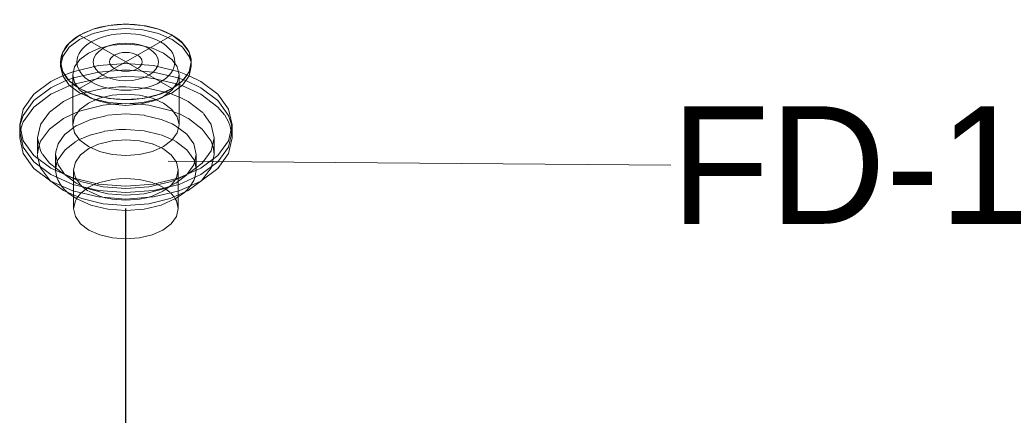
# Model space of a CAD drawing. Header units: inches. Extents: x -332 to 1204, y -60 to 270.
# Tile 86 of 91: x 654 to 692, y 133 to 148. Entities that reach past the tile are written whole.
import ezdxf

# ---------------------------------------------------------------- set-up
doc = ezdxf.new("R2010")
doc.units = ezdxf.units.IN
doc.header["$MEASUREMENT"] = 0
for name, color, linetype, lineweight in [('P-PIPE', 3, 'Continuous', 30), ('P-SANR-FIXT', 6, 'Continuous', 9), ('P-SANR-FIXT-IDEN', 2, 'Continuous', 9)]:
    doc.layers.add(name, color=color, linetype=linetype, lineweight=lineweight)
doc.styles.add('Arial', font='arial.ttf', dxfattribs={"height": 4.5})

# ---------------------------------------------------------------- blocks, each defined once
blk = doc.blocks.new('Floor Drain - Round - 5_ Strainer - 4_ Drain-V19-WASTE AND VENT RISER DIAGRAM')
at = {"layer": 'P-SANR-FIXT', "color": 254}
for p, q in [((40.487, 147.516), (44.023, 145.474)), ((40.487, 145.474), (44.023, 147.516)), ((39.755, 146.495), (39.755, 146.332)), ((44.755, 146.332), (44.755, 146.495)), ((40.224, 146.005), (40.224, 144.086)), ((44.287, 144.086), (44.287, 146.005)), ((45.128, 145.745), (44.682, 145.967)), ((40.856, 145.136), (41.118, 145.033)), ((43.392, 145.033), (43.655, 145.136)), ((38.193, 144.086), (38.193, 143.841)), ((46.318, 143.841), (46.318, 144.086)), ((38.193, 143.841), (38.193, 143.596)), ((38.88, 143.596), (38.88, 143.026)), ((45.63, 143.026), (45.63, 143.596)), ((46.318, 143.596), (46.318, 143.841)), ((39.869, 141.576), (39.384, 141.93)), ((40.355, 141.264), (40.029, 141.492)), ((40.255, 141.339), (40.255, 140.882)), ((44.255, 140.882), (44.255, 141.339))]:
    blk.add_line(p, q, dxfattribs=at)
at = {"layer": 'P-SANR-FIXT', "color": 10}
for p, q in [((44.748, 146.442), (44.751, 146.414)), ((44.753, 146.399), (44.755, 146.332)), ((40.017, 146.044), (39.829, 145.967)), ((39.964, 145.778), (40.044, 145.809)), ((40.044, 145.809), (39.964, 145.778)), ((40.072, 145.819), (40.224, 145.873)), ((40.224, 145.873), (40.072, 145.819)), ((40.228, 145.874), (40.251, 145.881)), ((40.251, 145.881), (40.228, 145.874)), ((41.204, 146.107), (40.251, 145.881)), ((42.945, 145.908), (43.293, 145.864)), ((43.307, 146.107), (44.26, 145.881)), ((44.26, 145.881), (43.307, 146.107)), ((43.307, 145.862), (44.188, 145.659)), ((44.26, 145.881), (44.287, 145.873)), ((44.287, 145.873), (44.26, 145.881)), ((44.305, 145.866), (44.446, 145.817)), ((44.446, 145.817), (44.305, 145.866)), ((44.453, 145.814), (44.545, 145.779)), ((44.545, 145.779), (44.453, 145.814)), ((44.545, 145.779), (45.128, 145.5)), ((45.128, 145.5), (44.545, 145.779)), ((40.137, 145.598), (40.224, 145.628)), ((40.235, 145.631), (40.289, 145.649)), ((40.819, 145.176), (40.496, 145.419)), ((43.129, 145.479), (43.857, 145.312)), ((44.188, 145.659), (44.222, 145.649)), ((44.244, 145.642), (44.287, 145.628)), ((44.293, 145.625), (44.393, 145.591)), ((44.393, 145.591), (45.128, 145.255)), ((39.869, 144.974), (40.017, 145.055)), ((40.018, 145.055), (40.206, 145.145)), ((40.206, 145.145), (40.326, 145.195)), ((40.334, 145.198), (40.557, 145.28)), ((40.568, 145.284), (40.645, 145.309)), ((41, 145.083), (40.819, 145.176)), ((41.068, 145.054), (41.023, 145.073)), ((43.413, 145.05), (43.692, 144.916)), ((43.481, 145.07), (43.443, 145.054)), ((43.511, 145.083), (43.487, 145.073)), ((43.885, 145.303), (43.943, 145.284)), ((43.953, 145.28), (44.021, 145.257)), ((44.044, 145.249), (44.304, 145.145)), ((44.304, 145.145), (44.642, 144.974)), ((41.725, 144.878), (42.255, 144.902)), ((42.255, 144.902), (42.783, 144.878)), ((42.785, 144.878), (43.129, 144.836)), ((39.869, 144.331), (40.207, 144.502)), ((40.207, 144.502), (40.42, 144.588)), ((41.56, 144.452), (42.255, 144.505)), ((42.255, 144.505), (42.951, 144.452)), ((42.967, 144.45), (43.599, 144.297)), ((43.599, 144.297), (44.025, 144.121)), ((44.02, 144.614), (44.09, 144.589)), ((44.09, 144.589), (44.283, 144.511)), ((44.301, 144.503), (44.642, 144.331)), ((45.223, 144.524), (45.515, 144.101)), ((38.193, 143.841), (38.216, 144.088)), ((38.216, 144.088), (38.193, 143.841)), ((38.216, 143.843), (38.284, 144.089)), ((38.29, 144.105), (38.331, 144.203)), ((39.928, 143.729), (40.277, 144.004)), ((41.99, 143.905), (42.255, 143.913)), ((44.025, 144.121), (44.156, 144.051)), ((44.156, 144.051), (44.583, 143.729)), ((45.522, 144.087), (45.63, 143.596)), ((46.227, 144.089), (46.312, 143.72)), ((46.295, 144.088), (46.312, 143.965)), ((46.312, 143.965), (46.295, 144.088)), ((46.314, 143.944), (46.318, 143.841)), ((46.318, 143.841), (46.314, 143.944)), ((38.193, 143.596), (38.199, 143.72)), ((38.199, 143.72), (38.214, 143.834)), ((40.355, 143.459), (40.474, 143.523)), ((40.485, 143.529), (40.912, 143.705)), ((40.928, 143.711), (41.437, 143.839)), ((43.599, 143.705), (44.019, 143.532)), ((44.034, 143.524), (44.156, 143.459)), ((46.314, 143.699), (46.318, 143.596)), ((38.88, 142.962), (38.928, 143.277)), ((38.928, 143.277), (38.995, 143.458)), ((40.841, 143.178), (41.238, 143.356)), ((41.255, 143.361), (41.729, 143.475)), ((42.781, 143.475), (43.255, 143.361)), ((43.272, 143.356), (43.669, 143.178)), ((45.583, 143.277), (45.61, 143.164)), ((45.612, 143.151), (45.63, 142.962)), ((38.88, 143.026), (38.88, 142.961)), ((38.892, 142.793), (38.88, 142.938)), ((38.982, 142.479), (38.895, 142.774)), ((39.332, 142.622), (39.062, 142.966)), ((39.568, 142.953), (39.572, 143.041)), ((39.568, 142.953), (39.568, 142.895)), ((39.568, 142.895), (39.568, 142.445)), ((39.618, 142.659), (39.659, 142.763)), ((44.943, 142.895), (44.943, 142.953)), ((44.943, 142.445), (44.943, 142.895)), ((45.63, 142.953), (45.529, 142.479)), ((45.63, 142.961), (45.63, 143.026)), ((39.869, 142.219), (39.332, 142.622)), ((39.568, 142.445), (39.568, 142.361)), ((39.568, 142.361), (39.571, 142.433)), ((39.571, 142.433), (39.618, 142.659)), ((44.851, 142.552), (44.603, 142.198)), ((45.178, 142.622), (44.642, 142.219)), ((44.893, 142.659), (44.94, 142.433)), ((44.94, 142.433), (44.943, 142.361)), ((44.943, 142.361), (44.943, 142.445)), ((39.616, 142.07), (39.568, 142.344)), ((40.211, 142.046), (39.869, 142.219)), ((40.355, 141.856), (39.928, 142.178)), ((40.255, 142.361), (40.255, 142.086)), ((40.255, 142.074), (40.255, 142.048)), ((40.255, 142.047), (40.255, 141.931)), ((40.52, 141.787), (40.36, 141.993)), ((44.583, 142.178), (44.163, 141.86)), ((44.255, 142.048), (44.255, 142.361)), ((44.255, 141.931), (44.255, 142.04)), ((44.642, 142.219), (44.302, 142.047)), ((44.895, 142.07), (44.87, 142.003)), ((44.943, 142.344), (44.895, 142.07)), ((44.943, 142.361), (44.943, 142.358)), ((39.915, 141.598), (39.791, 141.743)), ((40.255, 141.931), (40.255, 141.81)), ((40.255, 141.793), (40.255, 141.565)), ((40.554, 141.752), (40.355, 141.856)), ((40.552, 141.756), (40.53, 141.778)), ((40.601, 141.713), (40.561, 141.748)), ((40.568, 141.502), (40.728, 141.627)), ((40.723, 141.679), (40.571, 141.744)), ((40.801, 141.569), (40.601, 141.713)), ((40.912, 141.61), (40.723, 141.679)), ((40.728, 141.627), (40.787, 141.665)), ((41.044, 141.8), (41.255, 141.882)), ((43.309, 141.863), (43.465, 141.801)), ((43.465, 141.801), (43.669, 141.698)), ((43.671, 141.697), (43.711, 141.673)), ((43.725, 141.665), (43.784, 141.626)), ((43.784, 141.626), (43.933, 141.51)), ((43.947, 141.748), (43.788, 141.679)), ((43.941, 141.74), (43.91, 141.713)), ((43.981, 141.778), (43.949, 141.748)), ((44.156, 141.856), (43.956, 141.752)), ((44.139, 141.973), (43.987, 141.784)), ((44.255, 141.803), (44.255, 141.931)), ((44.255, 141.558), (44.255, 141.795)), ((44.851, 141.96), (44.72, 141.743)), ((44.862, 141.983), (44.851, 141.96)), ((40.016, 141.503), (39.928, 141.586)), ((40.255, 141.558), (40.255, 141.404)), ((40.255, 141.404), (40.255, 141.339)), ((40.364, 141.257), (40.391, 141.3)), ((40.395, 141.305), (40.413, 141.331)), ((41.56, 141.455), (40.912, 141.61)), ((41.46, 141.302), (41.376, 141.324)), ((41.738, 141.246), (41.46, 141.302)), ((42.255, 141.207), (41.738, 141.246)), ((42.773, 141.246), (42.255, 141.207)), ((43.05, 141.302), (42.773, 141.246)), ((44.097, 141.331), (44.146, 141.257)), ((44.255, 141.404), (44.255, 141.558)), ((44.255, 141.339), (44.255, 141.404)), ((44.255, 140.885), (44.255, 140.882))]:
    blk.add_line(p, q, dxfattribs=at)
at = {"layer": 'P-SANR-FIXT', "color": 254}
for points in [[(44.023, 147.516, 0), (43.505, 147.745, 0), (42.902, 147.889, 0), (42.255, 147.938, 0), (41.608, 147.889, 0), (41.005, 147.745, 0), (40.487, 147.516, 0), (40.09, 147.217, 0), (39.84, 146.869, 0), (39.755, 146.495, 0), (39.84, 146.121, 0), (40.09, 145.773, 0), (40.487, 145.474, 0)], [(40.487, 145.474, 0), (41.005, 145.245, 0), (41.608, 145.101, 0), (42.255, 145.052, 0), (42.902, 145.101, 0), (43.505, 145.245, 0), (44.023, 145.474, 0), (44.42, 145.773, 0), (44.67, 146.121, 0), (44.755, 146.495, 0), (44.67, 146.869, 0), (44.42, 147.217, 0), (44.023, 147.516, 0)], [(40.487, 145.311, 0), (40.09, 145.61, 0), (39.84, 145.958, 0), (39.755, 146.332, 0)], [(44.755, 146.332, 0), (44.67, 145.958, 0), (44.42, 145.61, 0), (44.023, 145.311, 0), (43.505, 145.082, 0), (42.902, 144.937, 0), (42.255, 144.888, 0), (41.608, 144.937, 0), (41.005, 145.082, 0), (40.487, 145.311, 0)], [(39.829, 145.967, 0), (39.383, 145.745, 0), (38.737, 145.259, 0), (38.331, 144.693, 0), (38.193, 144.086, 0), (38.331, 143.479, 0), (38.737, 142.914, 0), (39.383, 142.428, 0)], [(39.383, 142.428, 0), (40.224, 142.055, 0), (41.204, 141.821, 0), (42.255, 141.741, 0), (43.307, 141.821, 0), (44.287, 142.055, 0), (45.128, 142.428, 0), (45.773, 142.914, 0), (46.179, 143.479, 0), (46.318, 144.086, 0), (46.179, 144.693, 0), (45.773, 145.259, 0), (45.128, 145.745, 0)], [(43.443, 145.054, 0), (43.271, 144.989, 0), (42.781, 144.872, 0), (42.255, 144.832, 0), (41.73, 144.872, 0), (41.24, 144.989, 0), (41.068, 145.054, 0)], [(40.819, 143.257, 0), (40.496, 143.5, 0), (40.293, 143.783, 0), (40.224, 144.086, 0)], [(44.287, 144.086, 0), (44.217, 143.783, 0), (44.014, 143.5, 0), (43.692, 143.257, 0), (43.271, 143.071, 0), (42.781, 142.954, 0), (42.255, 142.914, 0), (41.73, 142.954, 0), (41.24, 143.071, 0), (40.819, 143.257, 0)], [(39.383, 142.183, 0), (38.737, 142.669, 0), (38.331, 143.234, 0), (38.193, 143.841, 0)], [(38.193, 143.841, 0), (38.331, 143.234, 0), (38.737, 142.669, 0), (39.383, 142.183, 0)], [(39.383, 141.938, 0), (38.737, 142.424, 0), (38.331, 142.989, 0), (38.193, 143.596, 0)], [(46.318, 143.841, 0), (46.179, 143.234, 0), (45.773, 142.669, 0), (45.128, 142.183, 0), (44.287, 141.81, 0), (43.307, 141.576, 0), (42.255, 141.496, 0), (41.204, 141.576, 0), (40.224, 141.81, 0), (39.383, 142.183, 0)], [(39.383, 142.183, 0), (40.224, 141.81, 0), (41.204, 141.576, 0), (42.255, 141.496, 0), (43.307, 141.576, 0), (44.287, 141.81, 0), (45.128, 142.183, 0), (45.773, 142.669, 0), (46.179, 143.234, 0), (46.318, 143.841, 0)], [(46.318, 143.596, 0), (46.179, 142.989, 0), (45.773, 142.424, 0), (45.128, 141.938, 0), (44.287, 141.565, 0), (43.307, 141.331, 0), (42.255, 141.251, 0), (41.204, 141.331, 0), (40.224, 141.565, 0), (39.383, 141.938, 0)], [(45.127, 141.929, 0), (44.642, 141.576, 0), (43.943, 141.266, 0), (43.129, 141.071, 0), (42.255, 141.005, 0), (41.382, 141.071, 0), (40.568, 141.266, 0), (39.869, 141.576, 0)], [(44.481, 141.492, 0), (44.156, 141.264, 0), (43.599, 141.018, 0), (42.951, 140.863, 0), (42.255, 140.81, 0), (41.56, 140.863, 0), (40.912, 141.018, 0), (40.355, 141.264, 0)], [(40.841, 140.065, 0), (40.523, 140.304, 0), (40.323, 140.583, 0), (40.255, 140.882, 0)], [(44.255, 140.882, 0), (44.187, 140.583, 0), (43.987, 140.304, 0), (43.669, 140.065, 0), (43.255, 139.882, 0), (42.773, 139.766, 0), (42.255, 139.727, 0), (41.738, 139.766, 0), (41.255, 139.882, 0), (40.841, 140.065, 0)]]:
    blk.add_polyline3d(points, dxfattribs=at)
at = {"layer": 'P-SANR-FIXT', "color": 10}
for points in [[(39.755, 146.332, 0), (39.84, 146.705, 0), (40.09, 147.053, 0), (40.487, 147.352, 0), (41.005, 147.582, 0), (41.608, 147.726, 0), (42.255, 147.775, 0), (42.902, 147.726, 0), (43.505, 147.582, 0), (44.023, 147.352, 0)], [(44.023, 147.352, 0), (44.42, 147.053, 0), (44.67, 146.705, 0), (44.735, 146.515, 0)], [(40.485, 145.43, 0), (40.293, 145.702, 0), (40.224, 146.005, 0), (40.293, 146.309, 0), (40.496, 146.591, 0), (40.819, 146.834, 0), (41.24, 147.021, 0), (41.73, 147.138, 0), (42.255, 147.178, 0), (42.781, 147.138, 0), (43.271, 147.021, 0), (43.692, 146.834, 0)], [(43.692, 146.834, 0), (44.014, 146.591, 0), (44.215, 146.315, 0)], [(44.682, 145.967, 0), (44.287, 146.118, 0), (43.307, 146.352, 0), (42.255, 146.432, 0), (41.204, 146.352, 0), (40.224, 146.118, 0), (40.018, 146.044, 0)], [(40.251, 145.881, 0), (41.204, 146.107, 0), (42.255, 146.187, 0), (43.3, 146.108, 0)], [(43.3, 146.108, 0), (42.255, 146.187, 0), (41.204, 146.107, 0)], [(44.217, 146.309, 0), (44.287, 146.005, 0), (44.217, 145.702, 0), (44.026, 145.43, 0)], [(38.217, 144.097, 0), (38.331, 144.448, 0), (38.737, 145.014, 0), (39.383, 145.5, 0), (39.964, 145.778, 0)], [(39.964, 145.778, 0), (39.383, 145.5, 0), (38.737, 145.014, 0), (38.331, 144.448, 0), (38.217, 144.097, 0)], [(40.322, 145.659, 0), (41.204, 145.862, 0), (42.255, 145.942, 0), (42.928, 145.909, 0)], [(38.331, 144.203, 0), (38.737, 144.769, 0), (39.383, 145.255, 0), (40.117, 145.591, 0)], [(40.654, 145.312, 0), (41.382, 145.479, 0), (41.979, 145.538, 0)], [(41.996, 145.539, 0), (42.255, 145.545, 0), (43.129, 145.479, 0)], [(44.014, 145.419, 0), (43.692, 145.176, 0), (43.53, 145.092, 0)], [(45.128, 145.5, 0), (45.773, 145.014, 0), (46.179, 144.448, 0), (46.293, 144.097, 0)], [(46.293, 144.097, 0), (46.179, 144.448, 0), (45.773, 145.014, 0), (45.128, 145.5, 0)], [(40.224, 144.086, 0), (40.293, 144.39, 0), (40.496, 144.673, 0), (40.819, 144.916, 0), (41.097, 145.049, 0)], [(41.12, 145.059, 0), (41.24, 145.102, 0), (41.73, 145.219, 0), (42.255, 145.259, 0), (42.781, 145.219, 0), (43.271, 145.102, 0), (43.39, 145.059, 0)], [(45.128, 145.255, 0), (45.773, 144.769, 0), (46.025, 144.47, 0)], [(38.995, 144.101, 0), (39.332, 144.571, 0), (39.869, 144.974, 0)], [(40.42, 144.588, 0), (40.568, 144.641, 0), (41.382, 144.836, 0), (41.722, 144.877, 0)], [(43.129, 144.836, 0), (43.943, 144.641, 0), (44.009, 144.618, 0)], [(43.692, 144.916, 0), (44.014, 144.673, 0), (44.217, 144.39, 0), (44.287, 144.086, 0)], [(44.642, 144.974, 0), (45.178, 144.571, 0), (45.205, 144.543, 0)], [(38.995, 143.458, 0), (39.332, 143.928, 0), (39.864, 144.328, 0)], [(40.284, 144.008, 0), (40.355, 144.051, 0), (40.912, 144.297, 0), (41.543, 144.45, 0)], [(44.647, 144.328, 0), (45.178, 143.928, 0), (45.515, 143.458, 0), (45.583, 143.277, 0)], [(46.035, 144.456, 0), (46.179, 144.203, 0), (46.221, 144.105, 0)], [(39.051, 142.984, 0), (38.995, 143.092, 0), (38.88, 143.596, 0), (38.989, 144.087, 0)], [(41.443, 143.84, 0), (41.56, 143.86, 0), (41.98, 143.905, 0)], [(42.255, 143.913, 0), (42.951, 143.86, 0), (43.583, 143.711, 0)], [(39.574, 143.056, 0), (39.659, 143.355, 0), (39.925, 143.726, 0)], [(41.738, 143.477, 0), (42.255, 143.516, 0), (42.773, 143.477, 0)], [(44.586, 143.726, 0), (44.851, 143.355, 0), (44.943, 142.953, 0), (44.851, 142.552, 0)], [(45.63, 143.596, 0), (45.515, 143.092, 0), (45.178, 142.622, 0)], [(39.659, 142.763, 0), (39.928, 143.137, 0), (40.339, 143.449, 0)], [(40.323, 142.66, 0), (40.523, 142.939, 0), (40.841, 143.178, 0)], [(43.669, 143.178, 0), (43.987, 142.939, 0), (44.187, 142.66, 0)], [(44.172, 143.449, 0), (44.583, 143.137, 0), (44.851, 142.763, 0), (44.887, 142.677, 0)], [(39.908, 142.198, 0), (39.659, 142.552, 0), (39.568, 142.953, 0)], [(39.374, 141.939, 0), (39.332, 141.979, 0), (38.995, 142.449, 0), (38.982, 142.479, 0)], [(40.36, 141.993, 0), (40.323, 142.063, 0), (40.255, 142.361, 0), (40.323, 142.66, 0)], [(44.187, 142.66, 0), (44.255, 142.361, 0), (44.187, 142.063, 0), (44.151, 141.993, 0)], [(45.529, 142.479, 0), (45.515, 142.449, 0), (45.178, 141.979, 0), (45.144, 141.946, 0)], [(39.791, 141.743, 0), (39.659, 141.96, 0), (39.616, 142.07, 0)], [(41.382, 141.714, 0), (40.568, 141.909, 0), (40.212, 142.045, 0)], [(41.264, 141.884, 0), (41.738, 141.997, 0), (41.98, 142.025, 0)], [(44.3, 142.046, 0), (43.943, 141.909, 0), (43.129, 141.714, 0), (42.255, 141.648, 0), (41.382, 141.714, 0)], [(41.984, 142.025, 0), (42.255, 142.036, 0), (42.773, 141.997, 0)], [(42.773, 141.997, 0), (43.255, 141.882, 0), (43.287, 141.871, 0)], [(40.8, 141.674, 0), (40.841, 141.698, 0), (41.044, 141.8, 0)], [(43.788, 141.679, 0), (43.599, 141.61, 0), (42.951, 141.455, 0)], [(43.91, 141.713, 0), (43.669, 141.545, 0), (43.255, 141.361, 0), (43.05, 141.302, 0)], [(44.72, 141.743, 0), (44.583, 141.586, 0), (44.481, 141.492, 0)], [(40.255, 140.882, 0), (40.323, 141.18, 0), (40.364, 141.257, 0)], [(40.413, 141.331, 0), (40.523, 141.459, 0), (40.553, 141.487, 0)], [(41.373, 141.325, 0), (41.255, 141.361, 0), (40.841, 141.545, 0)], [(42.951, 141.455, 0), (42.255, 141.402, 0), (41.56, 141.455, 0)], [(43.958, 141.487, 0), (43.987, 141.459, 0), (44.097, 141.331, 0)], [(44.146, 141.257, 0), (44.187, 141.18, 0), (44.255, 140.885, 0)]]:
    blk.add_polyline3d(points, dxfattribs=at)
at = {"layer": 'P-SANR-FIXT', "color": 254}
for start_param, end_param in [(3.926991, 9.713073), (3.443669, 3.926991)]:
    blk.add_ellipse((42.255, 146.495), major_axis=(2.5, 0), ratio=0.57735, start_param=start_param, end_param=end_param, dxfattribs=at)
for major_axis in [(1.875, 0), (1.25, 0), (0.625, 0)]:
    blk.add_ellipse((42.255, 146.495), major_axis=major_axis, ratio=0.57735, dxfattribs=at)

msp = doc.modelspace()

# ---------------------------------------------------------------- linework, layer by layer
at = {"layer": 'P-PIPE', "color": 203}
msp.add_line((658.055, 132.215), (658.055, 140.882), dxfattribs=at)
at = {"layer": 'P-SANR-FIXT-IDEN'}
msp.add_line((659.676, 142.692), (678.906, 142.548), dxfattribs=at)

# ---------------------------------------------------------------- block references
at = {"layer": 'P-SANR-FIXT', "color": 254}
msp.add_blockref('Floor Drain - Round - 5_ Strainer - 4_ Drain-V19-WASTE AND VENT RISER DIAGRAM', (615.8, 0), dxfattribs=at)

# ---------------------------------------------------------------- texts
at = {"layer": 'P-SANR-FIXT-IDEN', "insert": (678.906, 144.801), "char_height": 4.5, "width": 17.1195, "attachment_point": 1, "style": 'Arial'}
msp.add_mtext('FD-1', dxfattribs=at)

doc.saveas('drawing.dxf')
